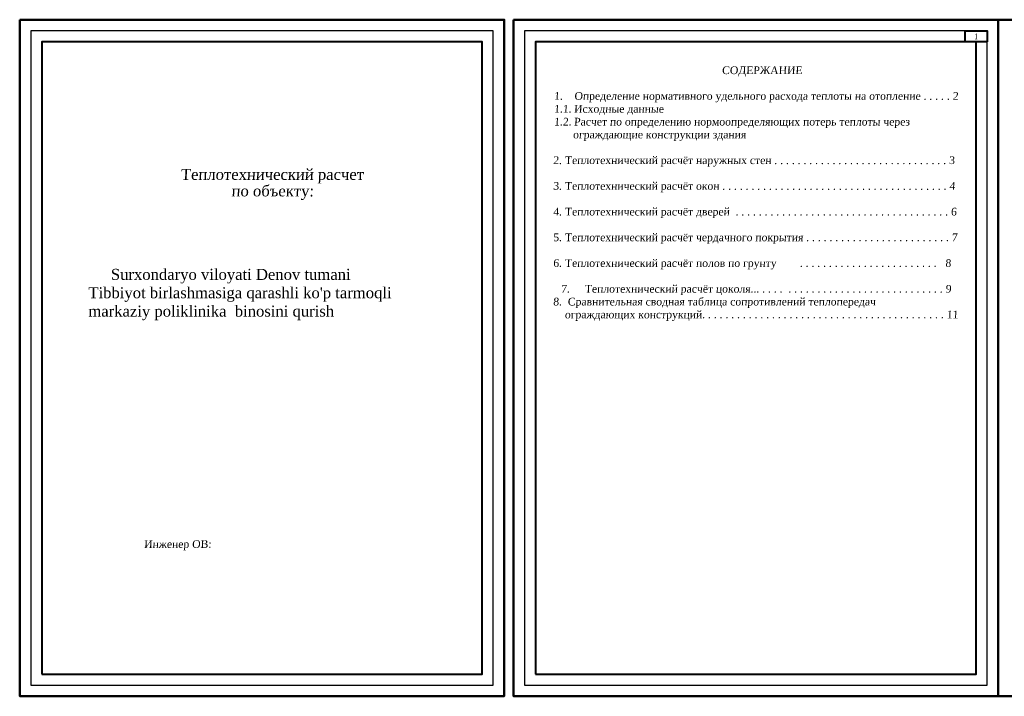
# Model space of a CAD drawing. Header units: millimetres. Extents: x 35420 to 149109, y -109874 to -43287.
# Tile 2 of 5: x 35420 to 80127, y -74122 to -43411. Entities that reach past the tile are written whole.
import ezdxf

# ---------------------------------------------------------------- set-up
doc = ezdxf.new("R2010")
doc.units = ezdxf.units.MM
doc.layers.get('Defpoints').update_dxf_attribs({"color": 222, "lineweight": 50})
doc.layers.add('line', color=7, linetype='Continuous')
doc.layers.add('Text', color=7, linetype='Continuous')
doc.layers.add('Основные надписи', color=7, linetype='Continuous', lineweight=30)
doc.styles.add('$0$ISOCPEUR_4', font='isocpeur.ttf', dxfattribs={"width": 0.9, "height": 3.5})
doc.styles.add('seviyorum', font='times.ttf', dxfattribs={"oblique": 3})

msp = doc.modelspace()

# ---------------------------------------------------------------- linework, layer by layer
at = {"lineweight": 40}
for points in [[(79343, -44422), (78343, -44422), (78343, -43922), (79343, -43922)], [(36420, -73111), (56420, -73111), (56420, -44411), (36420, -44411)], [(58843, -73122), (78843, -73122), (78843, -44422), (58843, -44422)]]:
    msp.add_lwpolyline(points, close=True, dxfattribs=at)
at = {"layer": 'Defpoints', "color": 5, "ltscale": 100}
for points in [[(35420, -43411), (57420, -43411), (57420, -74111), (35420, -74111)], [(57843, -43422), (79843, -43422), (79843, -74122), (57843, -74122)], [(79843, -43422), (101843, -43422), (101843, -74122), (79843, -74122)]]:
    msp.add_lwpolyline(points, close=True, dxfattribs=at)
at = {"layer": 'line', "color": 0}
for points in [[(35920, -73611), (56920, -73611), (56920, -43911), (35920, -43911)], [(58343, -73622), (79343, -73622), (79343, -43922), (58343, -43922)]]:
    msp.add_lwpolyline(points, close=True, dxfattribs=at)

# ---------------------------------------------------------------- texts
at = {"insert": (78843, -44172), "char_height": 270, "width": 1000, "attachment_point": 5, "style": 'seviyorum'}
msp.add_mtext('{\\C0;1}', dxfattribs=at)
at = {"color": 2, "linetype": 'ByBlock', "insert": (59284, -45530), "char_height": 350, "width": 19005.12, "attachment_point": 1, "style": 'seviyorum'}
msp.add_mtext('{\\W9.78356;\\C0;      \\W1;  СОДЕРЖАНИЕ\\P\\P{\\W3.000006; }1.\\A1;\\C256;    Определение нормативного удельного расхода теплоты на отопление . . . . . 2\\P{\\W2.999929; }1.1.{\\W0.857362; }Исходные данные\\P{\\W2.999929; }1.2.{\\W0.857362; }Расчет по определению нормоопределяющих потерь теплоты через \\P{\\W9.530207; }ограждающие конструкции здания \\P\\P{\\W2.708984; }2. \\C0;Теплотехнический расчёт наружных стен . . . . . . . . . . . . . . . . . . . . . . . . . . . . . . 3\\P\\P\\W2.70898;\\C256; \\W1;3. \\C0;Теплотехнический расчёт окон . . . . . . . . . . . . . . . . . . . . . . . . . . . . . . . . . . . . . . . 4\\P\\P{\\W2.708984; }4. Теплотехнический расчёт дверей  . . . . . . . . . . . . . . . . . . . . . . . . . . . . . . . . . . . . . 6\\P\\P{\\W2.708984; }5. Теплотехнический расчёт\\A0;\\C256; чердачного покрытия . . . . . . . . . . . . . . . . . . . . . . . . . 7\\P\\P{\\W2.708984; }6. \\A1;\\C0;Теплотехнический расчёт\\C256; полов по грунту       \\A0; . . . . . . . . . . . . . . . . . . . . . . . .   8\\A1;\\C0;  \\P{\\W2.708984; }\\P{\\W5.417968; }7.{\\W5.133725; }Теплотехнический расчёт цоколя... . . . .  . . . . . . . . . . . . . . . . . . . . . . . . . . . \\C256;9\\C0;\\P{\\W2.708984; }8.  Сравнительная сводная таблица сопротивлений теплопередач\\P{\\W2.708984; }    ограждающих конструкций\\A0;\\C256;. . . . . . . . . . . . . . . . . . . . . . . . . . . . . . . . . . . . . . . . . . 11}', dxfattribs=at)
at = {"layer": 'Text', "char_height": 500, "width": 17607.79, "attachment_point": 1, "line_spacing_factor": 0.9, "style": 'seviyorum'}
for s, insert in [('{\\W7.77817;    }\\P{\\W8.56202;   }Теплотехнический расчет\\P{\\W9.46925;    }по объекту:', (37881, -49430)), ('{\\W7.77817;    }\\P{\\H0.7x;\\W9.61612;   \\W1;Инженер ОВ:                                }', (37254, -66286))]:
    msp.add_mtext(s, dxfattribs=dict(at, insert=insert))
at = {"layer": 'Основные надписи', "lineweight": 9, "insert": (38538, -54720), "char_height": 500, "width": 16562.6, "attachment_point": 1, "style": '$0$ISOCPEUR_4'}
msp.add_mtext("{\\fTimes New Roman|b0|i0|c204|p18;\\W5.41797;\\C7; \\W1;Surxondaryo viloyati Denov tumani \\PTibbiyot birlashmasiga qarashli ko'p tarmoqli \\Pmarkaziy poliklinika  binosini qurish\\fTimes New Roman|b0|i0|c0|p18; \\P}", dxfattribs=at)

doc.saveas('drawing.dxf')
